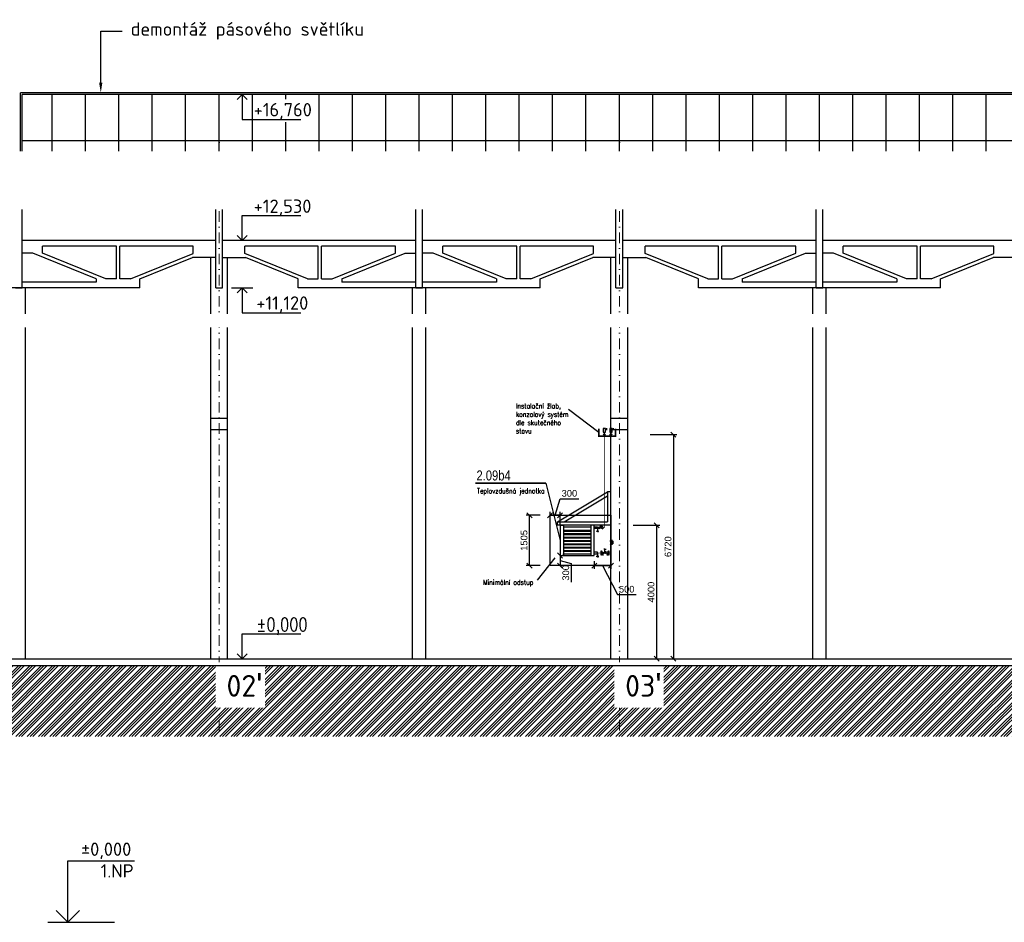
# Model space of a CAD drawing. Header units: millimetres. Extents: x -15830 to 4680139, y -28864 to 2281735.
# Tile 134 of 256: x 225954 to 255469, y 41753 to 68798. Entities that reach past the tile are written whole.
import ezdxf
from ezdxf import colors
from ezdxf.entities.mleader import LeaderData, LeaderLine
from ezdxf.enums import TextEntityAlignment as Align
from ezdxf.math import Vec2, Vec3

# ---------------------------------------------------------------- set-up
doc = ezdxf.new("R2010")
doc.units = ezdxf.units.MM
doc.linetypes.add('DASHDOT', pattern=[25.4, 12.7, -6.35, 0, -6.35])
doc.linetypes.add('DASHED', pattern=[19.05, 12.7, -6.35])
for name, color, linetype in [('0 @ 200', 7, 'Continuous'), ('G armatury', 7, 'Continuous'), ('NWT_UT_POZICE', 32, 'Continuous'), ('NWT_UT_PRIV', 1, 'Continuous'), ('NWT_UT_TEXT', 90, 'Continuous'), ('NWT_UT_ZARIZENI', 4, 'Continuous'), ('NWT_UT_ZPÁT', 150, 'DASHED')]:
    doc.layers.add(name, color=color, linetype=linetype)
for name, color, linetype, lineweight in [('A99_N_txt-popis-50', 240, 'Continuous', 9), ('A99_N_txt-popis-50 @ 200', 240, 'Continuous', 9), ('NEKO_armatury', 7, 'Continuous', 25), ('VZT-KOTY', 2, 'Continuous', 25)]:
    doc.layers.add(name, color=color, linetype=linetype, lineweight=lineweight)
doc.styles.add('A99_kota', font='isocpeur.ttf', dxfattribs={"height": 2})
doc.styles.add('A99_popis', font='isocpeur.ttf')
doc.styles.add('ad_popis 100', font='isocpeur.ttf', dxfattribs={"height": 200})
doc.styles.add('ARIAL', font='arial.ttf', dxfattribs={"width": 0.8})
doc.styles.add('ROMANS', font='romans.shx', dxfattribs={"width": 0.8})
doc.styles.add('S_T_Y_L', font='romans.shx', dxfattribs={"width": 0.8})
doc.styles.get("Standard").update_dxf_attribs({"font": 'arial.ttf'})
doc.dimstyles.new('ISO-25', dxfattribs={"dimtxt": 2.5, "dimasz": 2.5, "dimexe": 1.25, "dimexo": 0.625, "dimtad": 1, "dimtxsty": 'Standard', "dimcen": 2.5, "dimadec": 0, "dimazin": 0, "dimtfac": 1, "dimtmove": 0, "dimatfit": 3, "dimfxl": 0, "dimarcsym": 0})
doc.dimstyles.new('M 1-100', dxfattribs={"dimscale": 100, "dimtxt": 2, "dimasz": 1.5, "dimexe": 1, "dimexo": 3, "dimgap": 0.6, "dimtad": 1, "dimdec": 0, "dimrnd": 5, "dimdsep": 46, "dimtxsty": 'Standard', "dimblk": 'OBLIQUE', "dimcen": 0.09, "dimclrd": 256, "dimclre": 256, "dimclrt": 256, "dimadec": 0, "dimazin": 0, "dimtfac": 1, "dimtdec": 0, "dimtmove": 1, "dimatfit": 3, "dimldrblk": 'OBLIQUE', "dimfxl": 0, "dimtolj": 1, "dimtzin": 0, "dimlwd": -1, "dimlwe": -1, "dimarcsym": 0})

# ---------------------------------------------------------------- blocks, each defined once
blk = doc.blocks.new('*U27')
at = {"color": 0, "linetype": 'ByBlock', "lineweight": -2}
blk.add_line((-3, 0), (7, 0), dxfattribs=at)
for points in [[(0, 0), (0, 9.2), (0, 9.2), (10, 9.2)], [(-1.75, 1.75), (0, 0), (1.75, 1.75)]]:
    blk.add_lwpolyline(points, dxfattribs=at)
at = {"color": 0, "linetype": 'ByBlock', "lineweight": -2, "style": 'A99_kota'}
for tag, p in [('VYSKA', (9.5, 11.95)), ('POPIS', (9.5, 8.7))]:
    blk.add_attdef(tag, text='', height=2, dxfattribs=at).set_placement(p, align=Align.TOP_RIGHT)
blk = doc.blocks.new('_Oblique')
at = {"color": 0, "linetype": 'ByBlock', "lineweight": -2}
blk.add_line((0.5, 0.5), (-0.5, -0.5), dxfattribs=at)
blk = doc.blocks.new('*D710')
at = {"layer": 'Defpoints', "color": 0, "transparency": 16777216}
for p in [(241853, 53948), (241853, 53948), (242153, 53948)]:
    blk.add_point(p, dxfattribs=at)
at = {"layer": 'VZT-KOTY', "transparency": 16777216}
for p, q in [((242003, 53948), (242152, 54445)), ((242152, 54445), (242713, 54445)), ((241853, 53948), (241853, 54048)), ((242153, 53948), (242153, 54048)), ((242153, 53948), (241853, 53948))]:
    blk.add_line(p, q, dxfattribs=at)
at = {"layer": 'VZT-KOTY', "transparency": 16777216, "xscale": 150, "yscale": 150, "zscale": 150, "rotation": 180}
blk.add_blockref('_Oblique', (241853, 53948), dxfattribs=at)
at = {"layer": 'VZT-KOTY', "transparency": 16777216, "xscale": 150, "yscale": 150, "zscale": 150}
blk.add_blockref('_Oblique', (242153, 53948), dxfattribs=at)
at = {"layer": 'VZT-KOTY', "lineweight": 90, "transparency": 16777216, "insert": (242432, 54607), "char_height": 200, "attachment_point": 5}
blk.add_mtext('\\A1;300', dxfattribs=at)
blk = doc.blocks.new('*D711')
at = {"layer": 'Defpoints', "color": 0, "transparency": 16777216}
for p in [(242153, 52744), (242153, 52444), (242153, 52444)]:
    blk.add_point(p, dxfattribs=at)
at = {"layer": 'VZT-KOTY', "transparency": 16777216}
for p, q in [((242153, 52744), (242253, 52744)), ((242153, 52744), (242153, 52444)), ((242153, 52594), (242487, 52504)), ((242153, 52444), (242253, 52444)), ((242487, 52504), (242487, 51943))]:
    blk.add_line(p, q, dxfattribs=at)
at = {"layer": 'VZT-KOTY', "transparency": 16777216, "xscale": 150, "yscale": 150, "zscale": 150}
for p, rotation in [((242153, 52744), 90), ((242153, 52444), 270)]:
    blk.add_blockref('_Oblique', p, dxfattribs=dict(at, rotation=rotation))
at = {"layer": 'VZT-KOTY', "lineweight": 90, "transparency": 16777216, "insert": (242325, 52224), "char_height": 200, "attachment_point": 5, "rotation": 90}
blk.add_mtext('\\A1;300', dxfattribs=at)
blk = doc.blocks.new('*D712')
at = {"layer": 'Defpoints', "color": 0, "transparency": 16777216}
for p in [(242153, 53948), (242153, 53948), (242153, 53648)]:
    blk.add_point(p, dxfattribs=at)
at = {"layer": 'NWT_UT_ZARIZENI', "color": 0, "lineweight": -2, "transparency": 16777216}
for p, q in [((242153, 53651), (242153, 53946)), ((242154, 53948), (242154, 53948)), ((242154, 53648), (242154, 53648))]:
    blk.add_line(p, q, dxfattribs=at)
at = {"layer": 'NWT_UT_ZARIZENI', "color": 0, "transparency": 16777216}
for points in [[(242153, 53946), (242153, 53946), (242153, 53948)], [(242153, 53651), (242153, 53651), (242153, 53648)]]:
    blk.add_solid(points, dxfattribs=at)
at = {"layer": 'NWT_UT_ZARIZENI', "color": 0, "transparency": 16777216, "insert": (242151, 53798), "char_height": 2.5, "attachment_point": 5, "rotation": 90}
blk.add_mtext('300', dxfattribs=at)
blk = doc.blocks.new('*D713')
at = {"layer": 'Defpoints', "color": 0, "transparency": 16777216}
for p in [(243179, 52877), (243679, 52877), (243679, 52444)]:
    blk.add_point(p, dxfattribs=at)
at = {"layer": 'VZT-KOTY', "transparency": 16777216}
for p, q in [((243179, 52577), (243179, 52344)), ((243679, 52577), (243679, 52344)), ((243179, 52444), (243679, 52444)), ((243429, 52444), (243869, 51571)), ((243869, 51571), (244430, 51571))]:
    blk.add_line(p, q, dxfattribs=at)
at = {"layer": 'VZT-KOTY', "transparency": 16777216, "xscale": 150, "yscale": 150, "zscale": 150, "rotation": 180}
blk.add_blockref('_Oblique', (243179, 52444), dxfattribs=at)
at = {"layer": 'VZT-KOTY', "transparency": 16777216, "xscale": 150, "yscale": 150, "zscale": 150}
blk.add_blockref('_Oblique', (243679, 52444), dxfattribs=at)
at = {"layer": 'VZT-KOTY', "lineweight": 90, "transparency": 16777216, "insert": (244150, 51733), "char_height": 200, "attachment_point": 5}
blk.add_mtext('\\A1;500', dxfattribs=at)
blk = doc.blocks.new('*D714')
at = {"layer": 'Defpoints', "color": 0, "transparency": 16777216}
for p in [(241236, 53948), (241853, 53948), (241853, 52444)]:
    blk.add_point(p, dxfattribs=at)
at = {"layer": 'VZT-KOTY', "transparency": 16777216}
for p, q in [((241553, 53948), (241136, 53948)), ((241236, 52444), (241236, 53948)), ((241553, 52444), (241136, 52444))]:
    blk.add_line(p, q, dxfattribs=at)
at = {"layer": 'VZT-KOTY', "transparency": 16777216, "xscale": 150, "yscale": 150, "zscale": 150}
for p, rotation in [((241236, 53948), 90), ((241236, 52444), 270)]:
    blk.add_blockref('_Oblique', p, dxfattribs=dict(at, rotation=rotation))
at = {"layer": 'VZT-KOTY', "lineweight": 90, "transparency": 16777216, "insert": (241074, 53196), "char_height": 200, "attachment_point": 5, "rotation": 90}
blk.add_mtext('\\A1;1505', dxfattribs=at)
blk = doc.blocks.new('Vypouštěcí ventil')
at = {"layer": 'NEKO_armatury', "color": 0, "lineweight": -3}
for p, q in [((0, 0), (0, -5)), ((-1, -5), (-1, -4)), ((0, -5), (-1, -5)), ((0, -5), (1, -5)), ((1, -5), (1, -4))]:
    blk.add_line(p, q, dxfattribs=at)
blk = doc.blocks.new('RUČNÍ REGULAČNÍ VENTIL PŘÍRUBOVÝ')
at = {"layer": 'NEKO_armatury', "color": 0, "lineweight": -3}
for p, q in [((-5.9, 5.4), (-5.9, 7.2)), ((-2.5, 5.4), (-5.9, 5.4)), ((-5.9, 5.4), (-5.9, 3.5)), ((-3.1, 10.8), (3.1, 10.8)), ((-3.1, 0), (3.1, 0)), ((-2.5, 6), (0, 5.4)), ((-2.5, 4.7), (0, 5.4)), ((0, 5.4), (-2.5, 5.4)), ((-1.9, 9.8), (1.9, 9.8)), ((-1.9, 1), (1.9, 9.8)), ((-1.9, 9.8), (1.9, 1)), ((-1.9, 1), (1.9, 1)), ((1.9, 9.8), (1.4, 8.6)), ((1.4, 8.6), (3.9, 8.6)), ((1.9, 1), (1.4, 2.2)), ((1.4, 2.2), (3.9, 2.2))]:
    blk.add_line(p, q, dxfattribs=at)
at = {"layer": 'NEKO_armatury', "color": 0}
for points in [[(-3.1, 10.8), (-3.1, 11.2), (3.1, 11.2), (3.1, 10.8), (-3.1, 10.8)], [(-3.1, -0.4), (-3.1, 0), (3.1, 0), (3.1, -0.4), (-3.1, -0.4)]]:
    blk.add_lwpolyline(points, dxfattribs=at)
blk = doc.blocks.new('*D715')
at = {"layer": 'Defpoints', "color": 0, "transparency": 16777216}
for p in [(240709, 53648), (240709, 49648), (245044, 49648)]:
    blk.add_point(p, dxfattribs=at)
at = {"layer": 'VZT-KOTY', "transparency": 16777216}
for p, q in [((244344, 53648), (245144, 53648)), ((245044, 53648), (245044, 49648)), ((244344, 49648), (245144, 49648))]:
    blk.add_line(p, q, dxfattribs=at)
at = {"layer": 'VZT-KOTY', "transparency": 16777216, "xscale": 150, "yscale": 150, "zscale": 150}
for p, rotation in [((245044, 53648), 90), ((245044, 49648), 270)]:
    blk.add_blockref('_Oblique', p, dxfattribs=dict(at, rotation=rotation))
at = {"layer": 'VZT-KOTY', "lineweight": 90, "transparency": 16777216, "insert": (244882, 51648), "char_height": 200, "attachment_point": 5, "rotation": 90}
blk.add_mtext('\\A1;4000', dxfattribs=at)
blk = doc.blocks.new('A$C04BD0CC1')
at = {"layer": 'NEKO_armatury', "ltscale": 40}
for p, q in [((-62, 267), (-166, 267)), ((-123, 327), (-123, 219)), ((0, 93), (0, 0))]:
    blk.add_line(p, q, dxfattribs=at)
blk.add_lwpolyline([(-62, 307), (62, 307), (62, 93), (-62, 93)], close=True, dxfattribs=at)
blk = doc.blocks.new('*D717')
at = {"layer": 'Defpoints', "color": 0, "transparency": 16777216}
for p in [(242809, 56368), (242809, 49648), (245551, 49648)]:
    blk.add_point(p, dxfattribs=at)
at = {"layer": 'VZT-KOTY', "transparency": 16777216}
for p, q in [((244851, 56368), (245651, 56368)), ((245551, 56368), (245551, 49648)), ((244851, 49648), (245651, 49648))]:
    blk.add_line(p, q, dxfattribs=at)
at = {"layer": 'VZT-KOTY', "transparency": 16777216, "xscale": 150, "yscale": 150, "zscale": 150}
for p, rotation in [((245551, 56368), 90), ((245551, 49648), 270)]:
    blk.add_blockref('_Oblique', p, dxfattribs=dict(at, rotation=rotation))
at = {"layer": 'VZT-KOTY', "lineweight": 90, "transparency": 16777216, "insert": (245389, 53008), "char_height": 200, "attachment_point": 5, "rotation": 90}
blk.add_mtext('\\A1;6720', dxfattribs=at)
blk = doc.blocks.new('*U1031')
at = {"layer": 'A99_N_txt-popis-50 @ 200', "lineweight": 9}
ml = blk.add_multileader_mtext('Standard', dxfattribs=at)
ml.set_content('\\A1;{\\C256;odvodňovací systém \\Pbude součásti \\Pdodávky opláštění}', color=1, style='A99_popis')
ml.set_leader_properties(color=256, linetype='ByLayer', lineweight=-1)
ml.build(insert=Vec2(0, 0))
ml.multileader.update_dxf_attribs({"dogleg_length": 1, "arrow_head_size": 300, "scale": 200})
ctx = ml.context
ctx.base_point, ctx.scale, ctx.char_height, ctx.arrow_head_size, ctx.landing_gap_size, ctx.plane_origin = Vec3(114277, 64593), 200, 400, 300, 250, Vec3(117789, 60438)
notes = []
notes.append((ctx, [(1, (1, 1, 0), (124507, 64593), (-1, 0), 4890, [(0, [(125182, 62678)], 0, [])])]))
ctx.mtext.insert, ctx.mtext.width, ctx.mtext.defined_height, ctx.mtext.flow_direction = Vec3(114527, 64853), 5020, 63.5, 5
ctx.mtext.has_bg_fill, ctx.mtext.bg_color, ctx.mtext.bg_scale_factor, ctx.mtext.bg_transparency, ctx.mtext.use_window_bg_color = 1, -1073741824, 1, 0, 1
for ctx, leaders in notes:
    for number, flags, end, landing, length, lines in leaders:
        leader = LeaderData()
        leader.index, (leader.has_last_leader_line, leader.has_dogleg_vector, leader.attachment_direction) = number, flags
        leader.last_leader_point, leader.dogleg_vector, leader.dogleg_length = Vec3(end), Vec3(landing), length
        for number, points, colour, breaks in lines:
            line = LeaderLine()
            line.index, line.vertices, line.color, line.breaks = number, Vec3.list(points), colors.encode_raw_color(colour), breaks
            leader.lines.append(line)
        ctx.leaders.append(leader)

msp = doc.modelspace()

# ---------------------------------------------------------------- hatches: boundary and pattern name
at = {"layer": '0 @ 200', "linetype": 'Continuous', "lineweight": 0}
h = msp.add_hatch(dxfattribs=at)
h.set_pattern_fill('ZEM_PUVODNI', color=256, scale=0.3, angle=90)
h.set_pattern_definition([(225, (-794946.05, 268613.25), (169.705627, -169.705627), []), (225, (-795030.9, 268613.25), (169.705627, -169.705627), []), (225, (-795115.76, 268613.25), (169.705627, -169.705627), [])])
h.paths.add_polyline_path([(210058.95, 49348.252), (210058.95, 47323.252), (369396.45, 47323.252), (369396.45, 49228.252), (365028.95, 49228.252), (365028.95, 49448.252), (219828.95, 49448.252), (219828.95, 49348.252), (219378.95, 49348.252)])

# ---------------------------------------------------------------- linework, layer by layer
for p, q in [((358428.95, 66610.615), (225978.95, 66610.615)), ((225978.95, 63729.204), (225978.95, 66610.615)), ((358378.95, 66560.615), (226028.95, 66560.615)), ((226028.95, 63729.204), (226028.95, 66560.615)), ((226928.95, 63729.204), (226928.95, 66560.615)), ((227928.95, 63729.204), (227928.95, 66560.615)), ((228928.95, 63729.204), (228928.95, 66560.615)), ((229928.95, 63729.204), (229928.95, 66560.615)), ((230928.95, 63729.204), (230928.95, 66560.615)), ((231928.95, 63729.204), (231928.95, 66560.615)), ((232625.337, 66560.615), (232475.788, 66410.668)), ((232625.337, 66560.615), (232625.337, 65811.653)), ((232625.337, 66560.615), (232774.886, 66410.668)), ((232928.95, 63729.204), (232928.95, 66560.615)), ((233928.95, 66413.788), (233928.95, 66560.615)), ((234928.95, 63729.204), (234928.95, 66560.615)), ((235928.95, 63729.204), (235928.95, 66560.615)), ((236928.95, 63729.204), (236928.95, 66560.615)), ((237928.95, 63729.204), (237928.95, 66560.615)), ((238928.95, 63729.204), (238928.95, 66560.615)), ((239928.95, 63729.204), (239928.95, 66560.615)), ((240928.95, 63729.204), (240928.95, 66560.615)), ((241928.95, 63729.204), (241928.95, 66560.615)), ((242928.95, 63729.204), (242928.95, 66560.615)), ((243928.95, 63729.204), (243928.95, 66560.615)), ((244928.95, 63729.204), (244928.95, 66560.615)), ((245928.95, 63729.204), (245928.95, 66560.615)), ((246928.95, 63729.204), (246928.95, 66560.615)), ((247928.95, 63729.204), (247928.95, 66560.615)), ((248928.95, 63729.204), (248928.95, 66560.615)), ((249928.95, 63729.204), (249928.95, 66560.615)), ((250928.95, 63729.204), (250928.95, 66560.615)), ((251928.95, 63729.204), (251928.95, 66560.615)), ((252928.95, 63729.204), (252928.95, 66560.615)), ((253928.95, 63729.204), (253928.95, 66560.615)), ((254928.95, 63729.204), (254928.95, 66560.615)), ((232625.337, 65811.653), (234381.879, 65811.653)), ((233928.95, 63729.204), (233928.95, 65726.859)), ((226028.95, 65181.217), (358378.95, 65181.217)), ((219678.95, 63729.204), (226028.95, 63729.204)), ((219678.95, 63528.728), (226028.95, 63528.728)), ((226028.95, 63528.728), (226028.95, 63729.204)), ((226028.95, 63729.204), (358378.95, 63729.204)), ((231828.95, 60768.252), (231828.95, 63548.252)), ((232028.95, 63548.252), (231828.95, 63548.252)), ((231828.95, 60768.252), (231828.95, 63548.252)), ((232028.95, 63548.252), (231828.95, 63548.252)), ((232028.95, 60768.252), (232028.95, 63548.252)), ((232028.95, 60768.252), (232028.95, 63548.252)), ((243828.95, 60768.252), (243828.95, 63548.252)), ((244028.95, 63548.252), (243828.95, 63548.252)), ((243828.95, 60768.252), (243828.95, 63548.252)), ((244028.95, 63548.252), (243828.95, 63548.252)), ((244028.95, 60768.252), (244028.95, 63548.252)), ((244028.95, 60768.252), (244028.95, 63548.252)), ((226028.95, 63328.252), (225828.95, 63328.252)), ((226028.95, 60768.252), (226028.95, 63328.252)), ((237828.95, 60768.252), (237828.95, 63328.252)), ((238028.95, 63328.252), (237828.95, 63328.252)), ((238028.95, 60768.252), (238028.95, 63328.252)), ((249828.95, 60768.252), (249828.95, 63328.252)), ((250028.95, 63328.252), (249828.95, 63328.252)), ((250028.95, 60768.252), (250028.95, 63328.252)), ((231828.95, 63132.769), (226028.95, 63132.769)), ((232902.592, 63132.769), (232028.95, 63132.769)), ((232625.337, 62178.252), (232625.337, 62927.215)), ((232625.337, 62927.215), (234381.879, 62927.215)), ((237828.95, 63132.769), (234428.883, 63132.769)), ((243828.95, 63132.769), (238028.95, 63132.769)), ((249828.95, 63132.769), (244028.95, 63132.769)), ((255828.95, 63132.769), (250028.95, 63132.769)), ((232625.337, 62178.252), (232475.788, 62328.199)), ((232625.337, 62178.252), (232774.886, 62328.199)), ((231828.95, 62178.252), (226028.95, 62178.252)), ((228853.95, 62017.317), (226636.257, 62017.317)), ((226636.257, 61802.329), (226636.257, 62017.317)), ((228853.95, 61030.123), (228853.95, 62017.317)), ((231152.132, 62017.317), (228953.95, 62017.317)), ((228953.95, 61030.123), (228953.95, 62017.317)), ((231152.132, 61794.383), (231152.132, 62017.317)), ((237828.95, 62178.252), (232028.95, 62178.252)), ((234903.95, 62017.317), (232705.768, 62017.317)), ((232705.768, 61794.383), (232705.768, 62017.317)), ((234903.95, 61030.123), (234903.95, 62017.317)), ((237221.644, 62017.317), (235003.95, 62017.317)), ((235003.95, 61030.123), (235003.95, 62017.317)), ((237221.644, 61802.329), (237221.644, 62017.317)), ((243828.95, 62178.252), (238028.95, 62178.252)), ((240853.95, 62017.317), (238636.257, 62017.317)), ((238636.257, 61802.329), (238636.257, 62017.317)), ((240853.95, 61030.123), (240853.95, 62017.317)), ((243152.132, 62017.317), (240953.95, 62017.317)), ((240953.95, 61030.123), (240953.95, 62017.317)), ((243152.132, 61794.383), (243152.132, 62017.317)), ((249828.95, 62178.252), (244028.95, 62178.252)), ((246903.95, 62017.317), (244705.768, 62017.317)), ((244705.768, 61794.383), (244705.768, 62017.317)), ((246903.95, 61030.123), (246903.95, 62017.317)), ((249221.644, 62017.317), (247003.95, 62017.317)), ((247003.95, 61030.123), (247003.95, 62017.317)), ((249221.644, 61802.329), (249221.644, 62017.317)), ((255828.95, 62178.252), (250028.95, 62178.252)), ((252853.95, 62017.317), (250636.257, 62017.317)), ((250636.257, 61802.329), (250636.257, 62017.317)), ((252853.95, 61030.123), (252853.95, 62017.317)), ((255152.132, 62017.317), (252953.95, 62017.317)), ((252953.95, 61030.123), (252953.95, 62017.317)), ((255152.132, 61794.383), (255152.132, 62017.317)), ((226352.273, 61802.329), (226028.95, 61802.329)), ((228248.45, 61030.123), (226352.273, 61802.329)), ((228532.435, 61030.123), (226636.257, 61802.329)), ((229275.466, 61030.123), (231152.132, 61794.383)), ((234582.435, 61030.123), (232705.768, 61794.383)), ((235325.466, 61030.123), (237221.644, 61802.329)), ((235609.45, 61030.123), (237505.628, 61802.329)), ((237505.628, 61802.329), (237828.95, 61802.329)), ((238352.273, 61802.329), (238028.95, 61802.329)), ((240248.45, 61030.123), (238352.273, 61802.329)), ((240532.435, 61030.123), (238636.257, 61802.329)), ((241275.466, 61030.123), (243152.132, 61794.383)), ((246582.435, 61030.123), (244705.768, 61794.383)), ((247325.466, 61030.123), (249221.644, 61802.329)), ((247609.45, 61030.123), (249505.628, 61802.329)), ((249505.628, 61802.329), (249828.95, 61802.329)), ((250352.273, 61802.329), (250028.95, 61802.329)), ((252248.45, 61030.123), (250352.273, 61802.329)), ((252532.435, 61030.123), (250636.257, 61802.329)), ((253275.466, 61030.123), (255152.132, 61794.383)), ((229559.45, 61030.123), (231134.112, 61671.394)), ((231678.95, 61671.394), (231134.112, 61671.394)), ((231678.95, 49648.252), (231678.95, 61671.394)), ((231678.95, 49648.252), (231678.95, 61671.394)), ((231828.95, 61671.394), (231678.95, 61671.394)), ((232028.95, 61671.394), (232723.789, 61671.394)), ((232178.95, 49648.252), (232178.95, 61671.394)), ((234298.45, 61030.123), (232723.789, 61671.394)), ((241559.45, 61030.123), (243134.112, 61671.394)), ((243828.95, 61671.394), (243134.112, 61671.394)), ((243678.95, 49648.252), (243678.95, 61671.394)), ((244028.95, 61671.394), (244723.789, 61671.394)), ((244178.95, 49648.252), (244178.95, 61671.394)), ((246298.45, 61030.123), (244723.789, 61671.394)), ((253559.45, 61030.123), (255134.112, 61671.394)), ((255828.95, 61671.394), (255134.112, 61671.394)), ((228248.45, 60929.187), (226028.95, 60929.187)), ((228248.45, 61030.123), (228248.45, 60929.187)), ((228853.95, 61030.123), (228532.435, 61030.123)), ((229275.466, 61030.123), (228953.95, 61030.123)), ((229559.45, 60768.252), (229559.45, 61030.123)), ((234298.45, 60768.252), (234298.45, 61030.123)), ((234582.435, 61030.123), (234903.95, 61030.123)), ((235003.95, 61030.123), (235325.466, 61030.123)), ((235609.45, 61030.123), (235609.45, 60929.187)), ((237828.95, 60929.187), (235609.45, 60929.187)), ((240248.45, 60929.187), (238028.95, 60929.187)), ((240248.45, 61030.123), (240248.45, 60929.187)), ((240853.95, 61030.123), (240532.435, 61030.123)), ((241275.466, 61030.123), (240953.95, 61030.123)), ((241559.45, 60768.252), (241559.45, 61030.123)), ((246298.45, 60768.252), (246298.45, 61030.123)), ((246582.435, 61030.123), (246903.95, 61030.123)), ((247003.95, 61030.123), (247325.466, 61030.123)), ((247609.45, 61030.123), (247609.45, 60929.187)), ((249828.95, 60929.187), (247609.45, 60929.187)), ((252248.45, 60929.187), (250028.95, 60929.187)), ((252248.45, 61030.123), (252248.45, 60929.187)), ((252853.95, 61030.123), (252532.435, 61030.123)), ((253275.466, 61030.123), (252953.95, 61030.123)), ((253559.45, 60768.252), (253559.45, 61030.123)), ((229559.45, 60768.252), (222298.45, 60768.252)), ((225828.95, 60768.252), (226028.95, 60768.252)), ((226128.95, 49648.252), (226128.95, 60768.252)), ((231828.95, 60768.252), (232028.95, 60768.252)), ((232308.041, 60768.252), (232942.633, 60768.252)), ((232625.337, 60768.252), (232475.788, 60618.305)), ((232625.337, 60768.252), (232625.337, 60019.289)), ((232625.337, 60768.252), (232774.886, 60618.305)), ((241559.45, 60768.252), (234298.45, 60768.252)), ((237728.95, 49648.252), (237728.95, 60768.252)), ((237828.95, 60768.252), (238028.95, 60768.252)), ((238128.95, 49648.252), (238128.95, 60768.252)), ((243828.95, 60768.252), (244028.95, 60768.252)), ((253559.45, 60768.252), (246298.45, 60768.252)), ((249728.95, 49648.252), (249728.95, 60768.252)), ((249828.95, 60768.252), (250028.95, 60768.252)), ((250128.95, 49648.252), (250128.95, 60768.252)), ((232625.337, 60019.289), (234381.879, 60019.289)), ((232178.95, 56847.869), (231678.95, 56847.869)), ((232178.95, 56847.869), (231678.95, 56847.869)), ((244178.95, 56847.869), (243678.95, 56847.869)), ((232178.95, 56508.252), (231678.95, 56508.252)), ((232178.95, 56508.252), (231678.95, 56508.252)), ((244178.95, 56508.252), (243678.95, 56508.252)), ((232625.337, 49648.252), (232625.337, 50397.215)), ((232625.337, 50397.215), (234381.879, 50397.215)), ((220178.95, 49648.252), (364728.95, 49648.252)), ((232625.337, 49648.252), (232475.788, 49798.199)), ((232625.337, 49648.252), (232774.886, 49798.199))]:
    msp.add_line(p, q)
at = {"linetype": 'DASHDOT', "lineweight": 5, "ltscale": 25}
for p, q in [((231928.95, 65598.252), (231928.95, 47208.252)), ((243928.95, 65598.252), (243928.95, 47208.252))]:
    msp.add_line(p, q, dxfattribs=at)
at = {"layer": 'G armatury'}
for p, q in [((243438.885, 53607.855), (243319.016, 53538.649)), ((243319.016, 53607.855), (243319.016, 53538.649)), ((243319.016, 53607.855), (243438.885, 53538.649)), ((243339.923, 53622.129), (243421.475, 53622.129)), ((243378.95, 53573.252), (243378.95, 53622.129)), ((243438.885, 53607.855), (243438.885, 53538.649)), ((243721.595, 53076.383), (243652.388, 53196.252)), ((243721.595, 53196.252), (243652.388, 53196.252)), ((243721.595, 53196.252), (243652.388, 53076.383)), ((243686.992, 53136.317), (243735.869, 53136.317)), ((243735.869, 53175.344), (243735.869, 53093.793)), ((243721.595, 53076.383), (243652.388, 53076.383))]:
    msp.add_line(p, q, dxfattribs=at)
at = {"layer": 'NWT_UT_PRIV', "const_width": 20}
for points in [[(243478.95, 55573.252), (243478.95, 56368.434)], [(243438.885, 53573.252), (243478.95, 53573.252), (243478.95, 55573.252)], [(243278.95, 53573.252), (243319.016, 53573.252)]]:
    msp.add_lwpolyline(points, dxfattribs=at)
at = {"layer": 'NWT_UT_PRIV'}
msp.add_circle((243478.95, 56368.434), 25, dxfattribs=at)
at = {"layer": 'NWT_UT_TEXT'}
for points in [[(243311.013, 56432.256), (242404.574, 57118.654)], [(241727.777, 54907.69), (242152.95, 53196.252)], [(241997.274, 52671.47), (241469.101, 52008.196)]]:
    msp.add_lwpolyline(points, dxfattribs=at)
at = {"layer": 'NWT_UT_TEXT', "const_width": 47.438}
msp.add_lwpolyline([(239612.703, 54907.69), (241727.777, 54907.69)], dxfattribs=at)
at = {"layer": 'NWT_UT_ZARIZENI', "const_width": 50}
msp.add_lwpolyline([(243311.013, 56546.886), (243311.013, 56317.627), (243811.013, 56317.627), (243811.013, 56546.886)], dxfattribs=at)
at = {"layer": 'NWT_UT_ZARIZENI'}
for points in [[(242078.95, 53748.252), (243578.95, 54648.252)], [(243678.95, 53648.252), (243678.95, 54648.252), (243578.95, 54648.252), (243578.95, 53748.252)], [(242273.315, 53748.252), (243578.95, 54531.633)], [(241852.95, 53948.252), (243678.95, 53948.252), (243678.95, 53196.252)], [(243678.95, 53076.383), (243678.95, 52444.252), (241852.95, 52444.252), (241852.95, 53948.252)], [(243678.95, 53648.252), (242078.95, 53648.252), (242078.95, 53748.252), (243578.95, 53748.252)], [(242152.95, 53648.252), (242152.95, 52744.252), (243178.95, 52744.252), (243178.95, 53648.252), (242152.95, 53648.252)], [(242152.95, 53648.252), (242252.95, 53648.252), (242252.95, 52744.252)], [(242252.95, 53648.252), (242252.95, 53598.252), (243078.95, 53598.252)], [(242252.95, 53598.252), (242252.95, 53498.252), (243078.95, 53498.252)], [(242252.95, 53498.252), (243078.95, 53498.252)], [(242252.95, 53473.252), (243078.95, 53473.252)], [(243178.95, 53648.252), (242978.95, 53648.252)], [(243178.95, 53648.252), (243078.95, 53648.252), (243078.95, 52744.252)], [(243178.95, 53598.252), (243278.95, 53598.252), (243278.95, 53548.252), (243178.95, 53548.252)], [(242252.95, 53398.252), (243078.95, 53398.252)], [(242252.95, 53373.252), (243078.95, 53373.252)], [(242252.95, 53298.252), (243078.95, 53298.252)], [(242252.95, 53273.252), (243078.95, 53273.252)], [(242252.95, 53198.252), (243078.95, 53198.252)], [(242252.95, 53173.252), (243078.95, 53173.252)], [(242252.95, 53098.252), (243078.95, 53098.252)], [(242252.95, 53073.252), (243078.95, 53073.252)], [(242252.95, 52998.252), (243078.95, 52998.252)], [(242252.95, 52973.252), (243078.95, 52973.252)], [(242252.95, 52898.252), (243078.95, 52898.252)], [(242252.95, 52873.252), (243078.95, 52873.252)], [(243178.95, 52794.252), (243278.95, 52794.252), (243278.95, 52844.252), (243178.95, 52844.252)], [(242252.95, 52744.252), (242252.95, 52794.252), (243078.95, 52794.252)]]:
    msp.add_lwpolyline(points, dxfattribs=at)
at = {"layer": 'NWT_UT_ZPÁT', "color": 1, "ltscale": 0.15}
msp.add_lwpolyline([(243678.95, 53196.252, 20, 20, 0), (243678.95, 55573.252, 20, 20, 0), (243678.95, 56368.434, 20, 20, 0), (243678.95, 56368.434, 0, 0, 0)], format="xyseb", dxfattribs=at)
at = {"layer": 'NWT_UT_ZPÁT', "color": 1, "const_width": 20}
for points in [[(243614.087, 52819.252), (243686.992, 52819.252), (243686.992, 53076.383)], [(243278.95, 52819.252), (243391.046, 52819.252)]]:
    msp.add_lwpolyline(points, dxfattribs=at)
at = {"layer": 'NWT_UT_ZPÁT', "color": 1}
msp.add_circle((243678.95, 56368.434), 25, dxfattribs=at)

# ---------------------------------------------------------------- block references
ref = msp.add_blockref('*U27', (227398.95, 41753.252), dxfattribs=dict(xscale=200, yscale=200, zscale=200))
ref.add_attrib('VYSKA', '±0,000', dxfattribs={"color": 0, "linetype": 'ByBlock', "lineweight": -2, "height": 400, "style": 'A99_kota'}).set_placement((229298.807, 44143.252), align=Align.TOP_RIGHT)
ref.add_attrib('POPIS_001', '1.NP', (228378.807, 43093.252), dxfattribs={"color": 0, "linetype": 'ByBlock', "lineweight": -2, "height": 400, "style": 'A99_kota'})
at = {"layer": 'NEKO_armatury', "ltscale": 40, "xscale": -0.5, "yscale": 0.5, "zscale": 0.5}
for p in [(243478.95, 56393.434), (243678.95, 56393.434)]:
    msp.add_blockref('A$C04BD0CC1', p, dxfattribs=at)
at = {"layer": 'NEKO_armatury', "xscale": 22.5, "yscale": 22.5, "zscale": 22.5}
for p in [(243278.95, 53573.252), (243278.95, 52819.252)]:
    msp.add_blockref('Vypouštěcí ventil', p, dxfattribs=at)
at = {"layer": 'NEKO_armatury', "xscale": 20, "yscale": 20, "zscale": 20, "rotation": 270}
msp.add_blockref('RUČNÍ REGULAČNÍ VENTIL PŘÍRUBOVÝ', (243391.046, 52819.252), dxfattribs=at)

# ---------------------------------------------------------------- texts
at = {"style": 'A99_popis'}
for s, p in [('+16,760 ', (232969.626, 65901.362)), ('+12,530', (232969.626, 63009.901)), ('+11,120 ', (233048.029, 60108.999))]:
    msp.add_text(s, height=400, dxfattribs=at).set_placement(p)
at = {"style": 'S_T_Y_L', "width": 0.8}
msp.add_text('%%P0,000', height=400, dxfattribs=at).set_placement((233048.029, 50479.901))
at = {"layer": 'NWT_UT_POZICE', "color": 1, "style": 'ARIAL', "width": 0.8}
msp.add_text('2.09b4', height=300, rotation=359.9993989, dxfattribs=at).set_placement((239646.107, 54991.836))
at = {"layer": 'NWT_UT_TEXT'}
note = msp.add_mtext_dynamic_manual_height_columns('Instalační žlab, konzolový systém dle skutečného stavu\\P', width=1641.51791, gutter_width=0, heights=[1757.708, 724.097], dxfattribs=dict(at, insert=(240828.785, 57300.91), char_height=150, attachment_point=1, style='ROMANS'))
for column, words in zip(note.columns.linked_columns, [' ']):
    column.text = words
at = {"layer": 'NWT_UT_TEXT', "char_height": 150, "attachment_point": 1, "style": 'ROMANS'}
for s, insert in [('Teplovzdušná jednotka ', (239661.058, 54756.545)), ('Minimální odstup ', (239844.193, 52016.891))]:
    msp.add_mtext_dynamic_manual_height_columns(s, width=2162.50848, gutter_width=12.5, heights=[456.961], dxfattribs=dict(at, insert=insert))

# ---------------------------------------------------------------- dimensions: what is measured, and where the dimension line sits
at = {"layer": 'NWT_UT_ZARIZENI'}
dim = msp.add_linear_dim(base=(242152.95, 53948.252), p1=(242152.95, 53648.252), p2=(242152.95, 53948.252), angle=90, dimstyle='ISO-25', dxfattribs=at)
dim.commit()
dim.dimension.update_dxf_attribs({"geometry": '*D712', "text_midpoint": (242151.048, 53798.252)})
at = {"layer": 'VZT-KOTY', "lineweight": 90}
dim = msp.add_linear_dim(base=(241852.95, 53948.252), p1=(242152.95, 53948.252), p2=(241852.95, 53948.252), dimstyle='M 1-100', dxfattribs=at)
dim.commit()
dim.dimension.update_dxf_attribs({"geometry": '*D710', "text_midpoint": (242211.915, 54606.983)})
dim = msp.add_linear_dim(base=(241235.889, 53948.252), p1=(241852.95, 52444.252), p2=(241852.95, 53948.252), angle=90, dimstyle='M 1-100', dxfattribs=at)
dim.commit()
dim.dimension.update_dxf_attribs({"geometry": '*D714', "text_midpoint": (241073.775, 53196.252)})
dim = msp.add_linear_dim(base=(243678.95, 52444.252), p1=(243178.95, 52876.694), p2=(243678.95, 52876.694), dimstyle='M 1-100', dxfattribs=at)
dim.commit()
dim.dimension.update_dxf_attribs({"geometry": '*D713', "text_midpoint": (243928.95, 51571.065), "dimtype": 160})
dim = msp.add_linear_dim(base=(242152.95, 52444.252), p1=(242152.95, 52744.252), p2=(242152.95, 52444.252), angle=90, dimstyle='M 1-100', dxfattribs=at)
dim.commit()
dim.dimension.update_dxf_attribs({"geometry": '*D711', "text_midpoint": (242487.316, 52444.252), "dimtype": 160})

# ---------------------------------------------------------------- next in the draw order: block references
at = {"layer": 'A99_N_txt-popis-50'}
msp.add_blockref('*U1031', (0, 0), dxfattribs=at)

# ---------------------------------------------------------------- next in the draw order: texts
at = {"color": 1, "lineweight": 0, "char_height": 650, "attachment_point": 1, "style": 'ad_popis 100', "bg_fill": 2}
for s, insert in [("02{\\fArial|b0|i0|c238|p34;\\H1.08333x;'}", (232153.95, 49218.252)), ("03{\\fArial|b0|i0|c238|p34;\\H1.08333x;'}", (244103.95, 49218.252))]:
    msp.add_mtext_dynamic_manual_height_columns(s, width=832.5, gutter_width=1000, heights=[0], dxfattribs=dict(at, insert=insert))

# ---------------------------------------------------------------- next in the draw order: leaders
at = {"layer": '0 @ 200', "lineweight": 9}
ml = msp.add_multileader_mtext('Standard', dxfattribs=at)
ml.set_content('\\A1;{\\C256;demontáž pásového světlíku}', color=1, style='A99_popis')
ml.set_leader_properties(color=256, linetype='ByLayer', lineweight=-1)
ml.build(insert=Vec2(0, 0))
ml.multileader.update_dxf_attribs({"dogleg_length": 1, "arrow_head_size": 300, "scale": 200})
ctx = ml.context
ctx.base_point, ctx.scale, ctx.char_height, ctx.arrow_head_size, ctx.landing_gap_size, ctx.plane_origin = Vec3(229028.95, 68458.252), 200, 400, 300, 250, Vec3(231833.95, 60672.091)
notes = []
notes.append((ctx, [(0, (1, 1, 0), (228383.95, 68458.252), (1, 0), 645, [(0, [(228383.95, 66610.615)], 0, [])])]))
ctx.mtext.insert, ctx.mtext.width, ctx.mtext.defined_height, ctx.mtext.flow_direction = Vec3(229278.95, 68718.252), 7477.42517, 1693.333, 5
ctx.mtext.has_bg_fill, ctx.mtext.bg_color, ctx.mtext.bg_scale_factor, ctx.mtext.bg_transparency, ctx.mtext.use_window_bg_color = 1, -1073741824, 1, 0, 1
ml = msp.add_multileader_mtext('Standard', dxfattribs=at)
ml.set_content('\\A1;{\\C256;vybourání oken a dozdění okenních otvorů}', color=1, style='A99_popis')
ml.set_leader_properties(color=256, linetype='ByLayer', lineweight=-1)
ml.build(insert=Vec2(0, 0))
ml.multileader.update_dxf_attribs({"dogleg_length": 1, "arrow_head_size": 300, "scale": 200})
ctx = ml.context
ctx.base_point, ctx.scale, ctx.char_height, ctx.arrow_head_size, ctx.landing_gap_size, ctx.plane_origin = Vec3(212971.45, 59778.019), 200, 400, 300, 250, Vec3(215113.95, 48932.228)
notes.append((ctx, [(1, (1, 1, 0), (218256.45, 59778.019), (-1, 0), 585, [(0, [(219378.95, 59778.252)], 0, [])])]))
ctx.mtext.insert, ctx.mtext.width, ctx.mtext.defined_height, ctx.mtext.flow_direction = Vec3(213221.45, 59978.019), 4450, 1693.333, 5
ctx.mtext.has_bg_fill, ctx.mtext.bg_color, ctx.mtext.bg_scale_factor, ctx.mtext.bg_transparency, ctx.mtext.use_window_bg_color = 1, -1073741824, 1, 0, 1
for ctx, leaders in notes:
    for number, flags, end, landing, length, lines in leaders:
        leader = LeaderData()
        leader.index, (leader.has_last_leader_line, leader.has_dogleg_vector, leader.attachment_direction) = number, flags
        leader.last_leader_point, leader.dogleg_vector, leader.dogleg_length = Vec3(end), Vec3(landing), length
        for number, points, colour, breaks in lines:
            line = LeaderLine()
            line.index, line.vertices, line.color, line.breaks = number, Vec3.list(points), colors.encode_raw_color(colour), breaks
            leader.lines.append(line)
        ctx.leaders.append(leader)

# ---------------------------------------------------------------- next in the draw order: linework, layer by layer
msp.add_line((219828.95, 49448.252), (364728.95, 49448.252))

# ---------------------------------------------------------------- next in the draw order: dimensions: what is measured, and where the dimension line sits
at = {"layer": 'VZT-KOTY', "lineweight": 90}
for base, p1, p2, picture, middle in [((245550.775, 49648.252), (242809.072, 56368.434), (242809.072, 49648.252), '*D717', (245388.661, 53008.343)), ((245043.627, 49648.252), (240709.072, 53648.252), (240709.072, 49648.252), '*D715', (244881.512, 51648.252))]:
    dim = msp.add_linear_dim(base=base, p1=p1, p2=p2, angle=90, dimstyle='M 1-100', dxfattribs=at)
    dim.commit()
    dim.dimension.update_dxf_attribs({"geometry": picture, "text_midpoint": middle})

doc.saveas('drawing.dxf')
